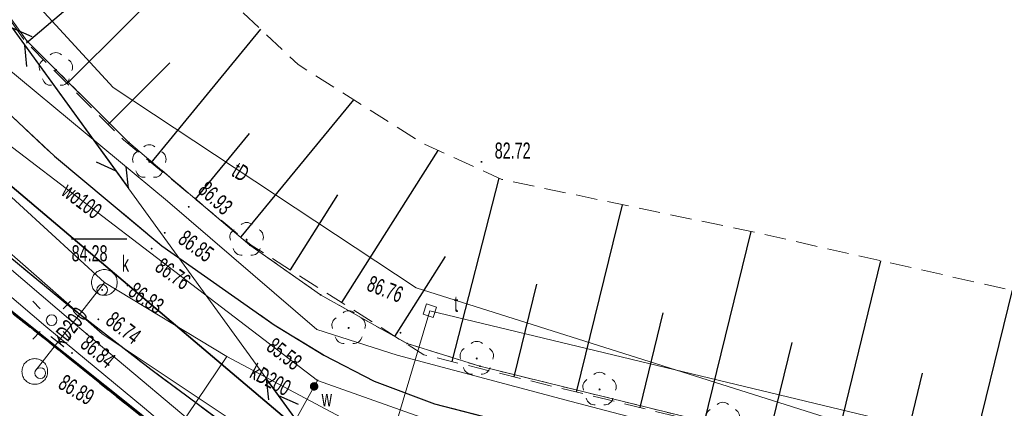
# Model space of a CAD drawing. Header units: metres. Extents: x 7504240 to 7504745, y 5782869 to 5783359.
# Tile 19 of 93: x 7504294 to 7504340, y 5783021 to 5783039. Entities that reach past the tile are written whole.
import ezdxf
from ezdxf.enums import TextEntityAlignment as Align

# ---------------------------------------------------------------- set-up
doc = ezdxf.new("R2010")
doc.units = ezdxf.units.M
doc.header["$MEASUREMENT"] = 0
for name, pattern in [('1.0_0.5', [1.5, 1, -0.5]), ('1.5_0.5', [2, 1.5, -0.5]), ('219-500', [0]), ('egug-500', [1, 0.5, -0.5]), ('l219_500', [0]), ('l32_500', [0]), ('sutp_500', [0])]:
    doc.linetypes.add(name, pattern=pattern)
doc.layers.get('0').update_dxf_attribs({"color": 2, "linetype": 'CONTINUOUS', "lineweight": 5})
for name, color, linetype in [('000 Inne (niezydentyfikowane)', 7, 'CONTINUOUS'), ('203-punkt graniczny', 7, 'CONTINUOUS'), ('216-obręb ewidencyjny', 7, 'CONTINUOUS'), ('218-kontur użytku gruntowego', 7, 'CONTINUOUS'), ('219-działka ewidencyjna', 7, 'CONTINUOUS'), ('chodnik', 7, 'CONTINUOUS'), ('drzewo liściaste', 7, 'CONTINUOUS'), ('jezdnia', 7, 'CONTINUOUS'), ('komora podziemna', 7, 'CONTINUOUS'), ('krawężnik', 7, 'CONTINUOUS'), ('latarnia', 7, 'CONTINUOUS'), ('ogrodzenie trwałe', 7, 'CONTINUOUS'), ('pikieta sztuczna', 7, 'CONTINUOUS'), ('pikieta sztuczna-Atr2', 7, 'CONTINUOUS'), ('przewód elektroenergetyczny podziemny', 7, 'CONTINUOUS'), ('przewód gazowy', 7, 'CONTINUOUS'), ('przewód kanalizacyjny', 7, 'CONTINUOUS'), ('przewód kanalizacyjny-Atr1', 7, 'CONTINUOUS'), ('przewód telekomunikacyjny napowietrzny', 7, 'CONTINUOUS'), ('przewód telekomunikacyjny podziemny', 7, 'CONTINUOUS'), ('przewód telekomunikacyjny podziemny-Atr1', 7, 'CONTINUOUS'), ('przewód wodociągowy', 7, 'CONTINUOUS'), ('przewód wodociągowy-Atr1', 7, 'CONTINUOUS'), ('rzędna', 7, 'CONTINUOUS'), ('rzędna-Atr2', 7, 'CONTINUOUS'), ('rzędna-Atr3', 7, 'CONTINUOUS'), ('skarpa nieumocniona', 7, 'CONTINUOUS'), ('właz do komory lub kanału - kwadratowy', 7, 'CONTINUOUS'), ('właz do komory lub kanału - kwadratowy-Atr17', 7, 'CONTINUOUS'), ('właz do komory lub kanału - okrągły', 7, 'CONTINUOUS'), ('właz do komory lub kanału - okrągły-Atr17', 7, 'CONTINUOUS'), ('zasuwa lub zawór', 7, 'CONTINUOUS'), ('zasuwa lub zawór-Atr17', 7, 'CONTINUOUS')]:
    doc.layers.add(name, color=color, linetype=linetype)
doc.styles.get("Standard").update_dxf_attribs({"font": 'Working1250', "width": 0.75})
doc.linetypes.add('902-500', pattern='A,3.75,0,[1,ksztalty.shx,S=0.5,R=0,X=0,Y=0],3.75', length=7.5)

# ---------------------------------------------------------------- blocks, each defined once
blk = doc.blocks.new('US22')
at = {"color": 0, "linetype": 'Continuous', "lineweight": 13}
blk.add_circle((0, 0), 0.25, dxfattribs=at)
blk = doc.blocks.new('SM01')
at = {"color": 0, "linetype": 'Continuous', "lineweight": 13}
for p, q in [((-0.53, 0.531), (-0.883, 0.884)), ((0.531, 0.531), (0.884, 0.884)), ((-0.53, -0.53), (-0.883, -0.883)), ((0.531, -0.53), (0.884, -0.883))]:
    blk.add_line(p, q, dxfattribs=at)
blk.add_circle((0, 0), 0.25, dxfattribs=at)
blk = doc.blocks.new('OP021')
at = {"linetype": 'Continuous', "lineweight": 13}
h = blk.add_hatch(color=0, dxfattribs=at)
edge = h.paths.add_edge_path()
edge.add_arc((0, 0), 0.05, 0, 360)
at = {"color": 0, "linetype": 'Continuous', "lineweight": 13}
for centre, start, end in [((-0.38, 0.124), 121.308, 202.548), ((0, 0.4), 49.272, 130.728), ((0.38, 0.124), 337.452, 58.692), ((-0.235, -0.324), 193.221, 274.871), ((0.235, -0.324), 265.129, 346.779)]:
    blk.add_arc(centre, 0.4, start, end, dxfattribs=at)
blk = doc.blocks.new('PW01')
at = {"linetype": 'Continuous', "lineweight": 13}
h = blk.add_hatch(color=0, dxfattribs=at)
edge = h.paths.add_edge_path()
edge.add_arc((0, 0), 0.045, 0, 360)
blk = doc.blocks.new('US25')
at = {"linetype": 'Continuous', "lineweight": 0}
h = blk.add_hatch(color=0, dxfattribs=at)
edge = h.paths.add_edge_path()
edge.add_arc((0, 0), 0.2, 0, 360)
blk = doc.blocks.new('US22A')
at = {"color": 0, "linetype": 'Continuous', "lineweight": 0}
blk.add_lwpolyline([(-0.25, -0.25), (0.25, -0.25), (0.25, 0.25), (-0.25, 0.25)], close=True, dxfattribs=at)
blk = doc.blocks.new('SUTP')
at = {"color": 0, "linetype": 'Continuous'}
for p, q in [((0, 0), (0.866, 0.5)), ((9.232, 0), (8.366, 0.5)), ((0, 0), (9.232, 0)), ((1.866, -0.5), (1, 0)), ((7.366, -0.5), (8.232, 0))]:
    blk.add_line(p, q, dxfattribs=at)
blk = doc.blocks.new('203')
at = {"linetype": 'Continuous', "lineweight": 0}
h = blk.add_hatch(color=0, dxfattribs=at)
edge = h.paths.add_edge_path()
edge.add_arc((0, 0), 0.045, 0, 360)

msp = doc.modelspace()

# ---------------------------------------------------------------- linework, layer by layer
at = {"layer": '000 Inne (niezydentyfikowane)', "color": 7, "linetype": 'Continuous', "lineweight": 25, "flags": 128}
for points in [[(7504296.3, 5783035.84), (7504301.99, 5783041.52)], [(7504294.4, 5783037.74), (7504297.45, 5783040.33)], [(7504300.21, 5783032.15), (7504305.33, 5783038.37)], [(7504298.21, 5783033.93), (7504301.08, 5783036.8)], [(7504304.41, 5783028.7), (7504309.67, 5783035.08)], [(7504302.28, 5783030.45), (7504304.8, 5783033.51)], [(7504309.11, 5783025.63), (7504313.61, 5783032.72)], [(7504314.26, 5783022.88), (7504316.45, 5783031.43)], [(7504306.71, 5783027.15), (7504308.93, 5783030.65)], [(7504320.07, 5783021.45), (7504322.21, 5783030.19)], [(7504326.02, 5783020), (7504328.21, 5783028.94)], [(7504311.59, 5783024.05), (7504313.95, 5783027.77)], [(7504332.05, 5783018.52), (7504334.27, 5783027.58)], [(7504317.15, 5783022.17), (7504318.21, 5783026.49)], [(7504338.16, 5783017.02), (7504340.41, 5783026.2)], [(7504323.03, 5783020.73), (7504324.11, 5783025.15)], [(7504329.02, 5783019.26), (7504330.13, 5783023.76)], [(7504335.1, 5783017.77), (7504336.21, 5783022.33)]]:
    msp.add_lwpolyline(points, dxfattribs=at)
at = {"layer": '216-obręb ewidencyjny', "color": 7, "linetype": 'l32_500', "lineweight": 35, "flags": 128}
msp.add_lwpolyline([(7504307.45, 5783019.41), (7504283.45, 5783039.71)], dxfattribs=at)
at = {"layer": '218-kontur użytku gruntowego', "color": 3, "linetype": 'egug-500', "lineweight": 18, "flags": 128}
for points in [[(7504290.13, 5783043.82), (7504294.41, 5783037.83)], [(7504283.45, 5783039.71), (7504307.45, 5783019.41)], [(7504294.41, 5783037.83), (7504299.18, 5783033.09)], [(7504299.18, 5783033.09), (7504304.82, 5783028.31)], [(7504304.82, 5783028.31), (7504308.12, 5783025.99)], [(7504290.8, 5783027.49), (7504299.71, 5783020.35)], [(7504308.12, 5783025.99), (7504312.16, 5783023.72)], [(7504312.16, 5783023.72), (7504315.56, 5783022.66)], [(7504315.56, 5783022.66), (7504374.02, 5783008.29)]]:
    msp.add_lwpolyline(points, dxfattribs=at)
at = {"layer": '219-działka ewidencyjna', "color": 7, "linetype": '219-500', "lineweight": 18, "flags": 128}
for points in [[(7504290.13, 5783043.82), (7504294.41, 5783037.83)], [(7504307.45, 5783019.41), (7504283.45, 5783039.71)], [(7504294.41, 5783037.83), (7504299.18, 5783033.09)], [(7504299.18, 5783033.09), (7504304.82, 5783028.31)], [(7504304.82, 5783028.31), (7504308.12, 5783025.99)], [(7504290.8, 5783027.49), (7504299.71, 5783020.35)], [(7504308.12, 5783025.99), (7504312.16, 5783023.72)], [(7504312.16, 5783023.72), (7504315.56, 5783022.66)], [(7504374.02, 5783008.29), (7504315.56, 5783022.66)]]:
    msp.add_lwpolyline(points, dxfattribs=at)
at = {"layer": '219-działka ewidencyjna', "color": 7, "linetype": 'l219_500', "lineweight": 18, "flags": 128}
msp.add_lwpolyline([(7504307.45, 5783019.41), (7504283.45, 5783039.71)], dxfattribs=at)
at = {"layer": 'chodnik', "color": 7, "linetype": '1.0_0.5', "lineweight": 18, "flags": 128}
msp.add_lwpolyline([(7504272.68, 5783079.94), (7504274.5, 5783079.66), (7504276.97, 5783066.63), (7504280.37, 5783047.58), (7504281.2, 5783042.89), (7504281.28, 5783042.41), (7504281.47, 5783041.8), (7504281.75, 5783041.13), (7504281.96, 5783040.59), (7504282.4, 5783039.77), (7504282.84, 5783038.99), (7504283.9, 5783037.33), (7504284.47, 5783036.52), (7504285.14, 5783035.65), (7504285.74, 5783034.91), (7504286.42, 5783034.2), (7504287.13, 5783033.44), (7504288.43, 5783032.11), (7504289.3, 5783031.28), (7504290.27, 5783030.5), (7504296.41, 5783025.45), (7504300.2, 5783022.51), (7504305, 5783018.95), (7504306.48, 5783018.06), (7504307.34, 5783017.55), (7504308.89, 5783016.86), (7504309.45, 5783016.6), (7504310.08, 5783016.41), (7504311.06, 5783016.11), (7504317.39, 5783014.53), (7504327.02, 5783012.16), (7504338.73, 5783009.18), (7504350.7, 5783006.22), (7504350.27, 5783004.56), (7504349.41, 5783004.84), (7504347.06, 5783005.39), (7504345.32, 5783005.79), (7504342.99, 5783006.32), (7504339.79, 5783007.2), (7504337.16, 5783007.78), (7504334.14, 5783008.48), (7504332.99, 5783008.78), (7504330.28, 5783009.39), (7504328.75, 5783009.78), (7504327.54, 5783010.1), (7504323.95, 5783011.04), (7504320.9, 5783011.72), (7504317.67, 5783012.56), (7504315.1, 5783013.27), (7504313.88, 5783013.55), (7504311.07, 5783014.25), (7504309.97, 5783014.53), (7504308.18, 5783015.01), (7504305.34, 5783015.84), (7504304.69, 5783016.14), (7504299.9, 5783020.29), (7504290.43, 5783027.71), (7504289.23, 5783028.76), (7504283.51, 5783034.17), (7504282.22, 5783035.16), (7504280.36, 5783036.93), (7504280.34, 5783037.15), (7504279.72, 5783041.51), (7504279.65, 5783042.07), (7504279.47, 5783043.24), (7504278.14, 5783050.16), (7504277.89, 5783051.55), (7504277.55, 5783053.27), (7504276.56, 5783058.36), (7504275.82, 5783061.49), (7504275.35, 5783064.7), (7504274.8, 5783067.62), (7504274.3, 5783071.26), (7504273.97, 5783072.6), (7504273.63, 5783074.44), (7504273.03, 5783078)], close=True, dxfattribs=at)
at = {"layer": 'jezdnia', "color": 7, "linetype": '1.5_0.5', "lineweight": 18, "flags": 128}
for points in [[(7504258.91, 5783102.195), (7504259.32, 5783101.71), (7504260.19, 5783100.87), (7504261.03, 5783100.2), (7504262.23, 5783099.48), (7504263.58, 5783098.75), (7504271.27, 5783096.34), (7504273.07, 5783095.78), (7504273.4, 5783095.77), (7504279.31, 5783093.59), (7504279.17, 5783092.79), (7504278.85, 5783090.82), (7504278.64, 5783087.72), (7504278.81, 5783086.08), (7504282.18, 5783066.33), (7504283.44, 5783058.97), (7504284.42, 5783053.22), (7504284.91, 5783049.94), (7504285.49, 5783046.49), (7504285.84, 5783044.92), (7504286.31, 5783043.45), (7504286.85, 5783042.21), (7504287.36, 5783041.25), (7504289.58, 5783038.5), (7504293.54, 5783034.48), (7504295.7, 5783032.45), (7504300.71, 5783028.28), (7504305.95, 5783024.59), (7504308.28, 5783023.17), (7504310.62, 5783021.96), (7504313.43, 5783020.91), (7504340.95, 5783013.8), (7504343.87, 5783015), (7504366.83, 5783009.82), (7504368.46, 5783007.35), (7504380.09, 5783004.41), (7504392.58, 5783000.89), (7504409.71, 5782996.44), (7504418.79, 5782994.61), (7504427.67, 5782993.29), (7504438.12, 5782992.39), (7504446.48, 5782991.94), (7504453.86, 5782991.9), (7504457.37, 5782992.02), (7504461.74, 5782992.36), (7504466.89, 5782992.96), (7504475.17, 5782994.75), (7504481.39, 5782996.44), (7504489.89, 5782999.25), (7504498.82, 5783002.54), (7504509.98, 5783007.34), (7504522.54, 5783013.35), (7504529.26, 5783016.68), (7504538.28, 5783021.08), (7504546.06, 5783024.95), (7504563.03, 5783033.15), (7504576.07, 5783039.52), (7504582.27, 5783042.49), (7504590.59, 5783046.56), (7504598.34, 5783050.34), (7504604.14, 5783053.16), (7504612.18, 5783057.1), (7504619.41, 5783060.65), (7504623.25, 5783062.68), (7504628.55, 5783065.83), (7504632.69, 5783068.5), (7504637.19, 5783071.66), (7504640.42, 5783074.18), (7504646.93, 5783079.7), (7504651.35, 5783083.5), (7504656.24, 5783087.72), (7504659.96, 5783091.18), (7504663.58, 5783094.96), (7504668.61, 5783100.21), (7504672.24, 5783104.28), (7504673.98, 5783106.47), (7504676.16, 5783109.22), (7504677.92, 5783111.69), (7504683.21, 5783119.6), (7504692.97, 5783134.06), (7504697.28, 5783140.66), (7504703.94, 5783137.76), (7504702.01, 5783134.84), (7504700.11, 5783131.95), (7504682.52, 5783107.61), (7504681.53, 5783107.36), (7504680.83, 5783106.66), (7504679.47, 5783104.87), (7504671.52, 5783096.13), (7504667.4, 5783091.62), (7504665.49, 5783089.55), (7504663.61, 5783087.67), (7504662.46, 5783086.44), (7504660.96, 5783085.08), (7504658.9, 5783083.2), (7504656.05, 5783080.53), (7504654.45, 5783079), (7504652.94, 5783077.72), (7504651.64, 5783076.47), (7504650.36, 5783075.37), (7504648.75, 5783073.98), (7504646.46, 5783072.13), (7504645.81, 5783071.59), (7504644.26, 5783070.33), (7504641.19, 5783067.95), (7504637.74, 5783065.38), (7504634.35, 5783062.98), (7504630.46, 5783060.56), (7504628.13, 5783059.2), (7504623.19, 5783056.57), (7504609.99, 5783050.25), (7504604.6, 5783047.61), (7504591.25, 5783041.21), (7504585.49, 5783038.44), (7504574.11, 5783032.73), (7504572.98, 5783032.14), (7504571.83, 5783031.12), (7504570.86, 5783029.98), (7504570.06, 5783028.28), (7504569.86, 5783026.77), (7504569.7, 5783024.89), (7504570.78, 5783021.85), (7504573.24, 5783017.15), (7504573.89, 5783016.17), (7504582.776, 5783007.938)], [(7504577.831, 5783003.782), (7504558.98, 5783020.81), (7504558.19, 5783021.34), (7504557.01, 5783021.88), (7504555.95, 5783022.12), (7504554.68, 5783022.21), (7504552.44, 5783021.93), (7504550.87, 5783021.47), (7504550.03, 5783021.13), (7504542.66, 5783017.53), (7504537.48, 5783015.03), (7504523.13, 5783008.03), (7504517.19, 5783005.17), (7504514.08, 5783003.77), (7504502.02, 5782998.51), (7504488.87, 5782993.68), (7504484.23, 5782992.16), (7504480.8, 5782991.1), (7504476.85, 5782990.02), (7504473.94, 5782989.24), (7504470.36, 5782988.44), (7504467.43, 5782987.96), (7504464.96, 5782987.62), (7504462.36, 5782987.31), (7504458.59, 5782987.02), (7504449.03, 5782986.88), (7504442.13, 5782987.04), (7504437.74, 5782987.41), (7504430.56, 5782987.86), (7504427.73, 5782988.13), (7504424.96, 5782988.52), (7504413.65, 5782990.36), (7504405.37, 5782992.35), (7504396.6, 5782994.48), (7504380.09, 5782998.65), (7504378.7, 5782997.69), (7504375.03, 5782998.38), (7504374.88, 5783000.07), (7504368.43, 5783001.67), (7504353.45, 5783005.46), (7504353.03, 5783003.8), (7504350.27, 5783004.56), (7504350.7, 5783006.22), (7504338.73, 5783009.18), (7504327.02, 5783012.16), (7504317.39, 5783014.53), (7504311.06, 5783016.11), (7504310.08, 5783016.41), (7504309.45, 5783016.6), (7504308.89, 5783016.86), (7504307.34, 5783017.55), (7504306.48, 5783018.06), (7504305, 5783018.95), (7504300.2, 5783022.51), (7504296.41, 5783025.45), (7504290.27, 5783030.5), (7504289.3, 5783031.28), (7504288.43, 5783032.11), (7504287.13, 5783033.44), (7504286.42, 5783034.2), (7504285.74, 5783034.91), (7504285.14, 5783035.65), (7504284.47, 5783036.52), (7504283.9, 5783037.33), (7504282.84, 5783038.99), (7504282.4, 5783039.77), (7504281.96, 5783040.59), (7504281.75, 5783041.13), (7504281.47, 5783041.8), (7504281.28, 5783042.41), (7504281.2, 5783042.89), (7504280.37, 5783047.58), (7504276.97, 5783066.63), (7504274.5, 5783079.66), (7504273.59, 5783081.67), (7504272.03, 5783083.99), (7504270.85, 5783085.15), (7504269.08, 5783086.4), (7504267.35, 5783087.7), (7504266.48, 5783088.16), (7504264.89, 5783089.01), (7504263.28, 5783089.41), (7504262.39, 5783089.46), (7504261.52, 5783089.34), (7504260.42, 5783089.03), (7504259.51, 5783088.65), (7504258.89, 5783088.26), (7504258.31, 5783087.84), (7504257.46, 5783087.08), (7504256.96, 5783086.56), (7504256.52, 5783086.01), (7504256.18, 5783085.39), (7504254.9, 5783082.31), (7504255.4, 5783082.11), (7504255.2, 5783081.51), (7504254.64, 5783081.7), (7504250.768, 5783072.44)]]:
    msp.add_lwpolyline(points, dxfattribs=at)
at = {"layer": 'komora podziemna', "color": 34, "linetype": 'Continuous', "lineweight": 18, "flags": 128}
for points in [[(7504298.63, 5783026.57), (7504298.63, 5783026.51), (7504298.62, 5783026.45), (7504298.61, 5783026.39), (7504298.59, 5783026.34), (7504298.56, 5783026.29), (7504298.53, 5783026.24), (7504298.49, 5783026.19), (7504298.46, 5783026.14), (7504298.41, 5783026.11), (7504298.36, 5783026.07), (7504298.31, 5783026.04), (7504298.26, 5783026.01), (7504298.21, 5783025.99), (7504298.15, 5783025.98), (7504298.09, 5783025.97), (7504298.03, 5783025.97), (7504297.97, 5783025.97), (7504297.91, 5783025.98), (7504297.86, 5783025.99), (7504297.8, 5783026.01), (7504297.75, 5783026.04), (7504297.7, 5783026.07), (7504297.65, 5783026.11), (7504297.61, 5783026.14), (7504297.57, 5783026.19), (7504297.53, 5783026.24), (7504297.5, 5783026.29), (7504297.48, 5783026.34), (7504297.46, 5783026.39), (7504297.44, 5783026.45), (7504297.43, 5783026.51), (7504297.43, 5783026.57), (7504297.43, 5783026.63), (7504297.44, 5783026.69), (7504297.46, 5783026.74), (7504297.48, 5783026.8), (7504297.5, 5783026.85), (7504297.53, 5783026.9), (7504297.57, 5783026.95), (7504297.61, 5783026.99), (7504297.65, 5783027.03), (7504297.7, 5783027.07), (7504297.75, 5783027.1), (7504297.8, 5783027.12), (7504297.86, 5783027.14), (7504297.91, 5783027.16), (7504297.97, 5783027.17), (7504298.03, 5783027.17), (7504298.09, 5783027.17), (7504298.15, 5783027.16), (7504298.21, 5783027.14), (7504298.26, 5783027.12), (7504298.31, 5783027.1), (7504298.36, 5783027.07), (7504298.41, 5783027.03), (7504298.46, 5783026.99), (7504298.49, 5783026.95), (7504298.53, 5783026.9), (7504298.56, 5783026.85), (7504298.59, 5783026.8), (7504298.61, 5783026.74), (7504298.62, 5783026.69), (7504298.63, 5783026.63)], [(7504295.38, 5783022.42), (7504295.38, 5783022.36), (7504295.37, 5783022.3), (7504295.36, 5783022.24), (7504295.34, 5783022.19), (7504295.31, 5783022.13), (7504295.28, 5783022.08), (7504295.25, 5783022.03), (7504295.21, 5783021.99), (7504295.16, 5783021.95), (7504295.12, 5783021.92), (7504295.07, 5783021.89), (7504295.01, 5783021.86), (7504294.96, 5783021.84), (7504294.9, 5783021.83), (7504294.84, 5783021.82), (7504294.78, 5783021.82), (7504294.72, 5783021.82), (7504294.67, 5783021.83), (7504294.61, 5783021.84), (7504294.55, 5783021.86), (7504294.5, 5783021.89), (7504294.45, 5783021.92), (7504294.4, 5783021.95), (7504294.36, 5783021.99), (7504294.32, 5783022.03), (7504294.28, 5783022.08), (7504294.25, 5783022.13), (7504294.23, 5783022.19), (7504294.21, 5783022.24), (7504294.19, 5783022.3), (7504294.19, 5783022.36), (7504294.18, 5783022.42), (7504294.19, 5783022.47), (7504294.19, 5783022.53), (7504294.21, 5783022.59), (7504294.23, 5783022.64), (7504294.25, 5783022.7), (7504294.28, 5783022.75), (7504294.32, 5783022.8), (7504294.36, 5783022.84), (7504294.4, 5783022.88), (7504294.45, 5783022.91), (7504294.5, 5783022.94), (7504294.55, 5783022.97), (7504294.61, 5783022.99), (7504294.67, 5783023), (7504294.72, 5783023.01), (7504294.78, 5783023.02), (7504294.84, 5783023.01), (7504294.9, 5783023), (7504294.96, 5783022.99), (7504295.01, 5783022.97), (7504295.07, 5783022.94), (7504295.12, 5783022.91), (7504295.16, 5783022.88), (7504295.21, 5783022.84), (7504295.25, 5783022.8), (7504295.28, 5783022.75), (7504295.31, 5783022.7), (7504295.34, 5783022.64), (7504295.36, 5783022.59), (7504295.37, 5783022.53), (7504295.38, 5783022.47)]]:
    msp.add_lwpolyline(points, close=True, dxfattribs=at)
at = {"layer": 'krawężnik', "color": 7, "linetype": 'Continuous', "lineweight": 25, "flags": 128}
for points in [[(7504287.36, 5783041.25), (7504289.58, 5783038.5), (7504293.54, 5783034.48), (7504295.7, 5783032.45), (7504300.71, 5783028.28), (7504305.95, 5783024.59), (7504308.28, 5783023.17), (7504310.62, 5783021.96), (7504313.43, 5783020.91), (7504340.95, 5783013.8), (7504343.87, 5783015), (7504366.83, 5783009.82), (7504368.46, 5783007.35), (7504380.09, 5783004.41)], [(7504350.27, 5783004.56), (7504350.7, 5783006.22), (7504338.73, 5783009.18), (7504327.02, 5783012.16), (7504317.39, 5783014.53), (7504311.06, 5783016.11), (7504310.08, 5783016.41), (7504309.45, 5783016.6), (7504308.89, 5783016.86), (7504307.34, 5783017.55), (7504306.48, 5783018.06), (7504305, 5783018.95), (7504300.2, 5783022.51), (7504296.41, 5783025.45), (7504290.27, 5783030.5), (7504289.3, 5783031.28), (7504288.43, 5783032.11), (7504287.13, 5783033.44), (7504286.42, 5783034.2), (7504285.74, 5783034.91), (7504285.14, 5783035.65), (7504284.47, 5783036.52), (7504283.9, 5783037.33), (7504282.84, 5783038.99)]]:
    msp.add_lwpolyline(points, dxfattribs=at)
at = {"layer": 'ogrodzenie trwałe', "color": 7, "linetype": '902-500', "lineweight": 35, "flags": 128}
msp.add_lwpolyline([(7504283.51, 5783034.17), (7504290.55, 5783027.73), (7504299.9, 5783020.29), (7504296.923, 5783016.529)], dxfattribs=at)
at = {"layer": 'przewód elektroenergetyczny podziemny', "color": 1, "linetype": 'Continuous', "lineweight": 18, "flags": 128}
for points in [[(7504384.1, 5783005.02), (7504369.48, 5783008.35), (7504337.1, 5783016.5), (7504319.81, 5783021.01), (7504311.7, 5783023.18), (7504307.94, 5783024.38), (7504300.97, 5783030.35), (7504291.82, 5783037.94), (7504290.18, 5783039.21)], [(7504374.64, 5782999.18), (7504357.78, 5783003.11), (7504355.26, 5783003.74), (7504354.7, 5783004.01), (7504344.16, 5783006.76), (7504343.67, 5783006.82), (7504342.73, 5783007.11), (7504335.55, 5783008.93), (7504333.26, 5783009.51), (7504325.51, 5783011.47), (7504325.11, 5783011.54), (7504314.08, 5783014.26), (7504311.15, 5783015.01), (7504310.26, 5783015.48), (7504306.16, 5783016.34), (7504305.18, 5783016.72), (7504304.56, 5783017.12), (7504302.25, 5783018.72), (7504299.91, 5783020.71), (7504295.3, 5783024.52), (7504287.74, 5783030.95)]]:
    msp.add_lwpolyline(points, dxfattribs=at)
at = {"layer": 'przewód gazowy', "color": 52, "linetype": 'Continuous', "lineweight": 18, "flags": 128}
for points in [[(7504282.14, 5783037), (7504296.68, 5783024.6), (7504303.98, 5783018.48), (7504311.08, 5783015.75), (7504320.9, 5783012.97), (7504331.8, 5783010.09)], [(7504412.82, 5782991.12), (7504398.15, 5782994.76), (7504389, 5782997.11), (7504377.37, 5783000.04), (7504365.16, 5783003.11), (7504344.57, 5783008.03), (7504334.44, 5783010.66), (7504330.21, 5783011.8), (7504317.31, 5783015.02), (7504312.46, 5783016.29), (7504307.78, 5783017.61), (7504297.93, 5783024.17), (7504291.54, 5783029.76), (7504285.76, 5783035.2), (7504282.14, 5783037)]]:
    msp.add_lwpolyline(points, dxfattribs=at)
at = {"layer": 'przewód kanalizacyjny', "color": 34, "linetype": 'Continuous', "lineweight": 18, "flags": 128}
for points in [[(7504286.12, 5783037.48), (7504298.03, 5783026.57)], [(7504298.03, 5783026.57), (7504294.78, 5783022.42)], [(7504298.03, 5783026.57), (7504303.75, 5783023.12), (7504310.8, 5783019.37), (7504313.71, 5783017.78)], [(7504303.75, 5783023.12), (7504299.14, 5783016.3)]]:
    msp.add_lwpolyline(points, dxfattribs=at)
at = {"layer": 'przewód telekomunikacyjny napowietrzny', "color": 30, "linetype": 'sutp_500', "lineweight": 18, "flags": 128}
msp.add_lwpolyline([(7504293.73, 5783038.44), (7504311.01, 5783014.62)], dxfattribs=at)
at = {"layer": 'przewód telekomunikacyjny podziemny', "color": 30, "linetype": 'Continuous', "lineweight": 18, "flags": 128}
for points in [[(7504308.3, 5783130.52), (7504314.06, 5783122.02), (7504301.1, 5783110.44), (7504294.62, 5783104.5), (7504293.31, 5783103.32), (7504286.56, 5783091.35), (7504290.45, 5783084.79), (7504288.13, 5783074.1), (7504288.98, 5783063.04), (7504290.59, 5783059.18), (7504292.7, 5783051.36), (7504295.74, 5783045.52), (7504291.64, 5783043.03), (7504298.44, 5783035.65), (7504312.58, 5783026.31), (7504331.96, 5783020.19), (7504337.43, 5783020.11), (7504339.95, 5783019.85), (7504362.47, 5783012.63), (7504365.1, 5783015.2), (7504381.87, 5783009.7)], [(7504313.22, 5783025.25), (7504310.15, 5783014.98)], [(7504378.42, 5783009.58), (7504313.22, 5783025.25)]]:
    msp.add_lwpolyline(points, dxfattribs=at)
at = {"layer": 'przewód wodociągowy', "color": 5, "linetype": 'Continuous', "lineweight": 18, "flags": 128}
for points in [[(7504264.53, 5783100.03), (7504264.81, 5783099.92), (7504278.59, 5783094.45), (7504278.57, 5783094), (7504278.1, 5783084.88), (7504286.23, 5783040.25), (7504287.3, 5783039.19), (7504287.51, 5783038.98), (7504293.48, 5783033.06), (7504307.98, 5783022), (7504317.4, 5783018.66), (7504327.14, 5783016.08), (7504327.63, 5783015.96), (7504330.31, 5783015.31), (7504332.31, 5783014.82), (7504347.98, 5783010.97), (7504376.93, 5783003.63), (7504377.4, 5783003.51)], [(7504307.98, 5783022), (7504307.82, 5783021.72), (7504301.71, 5783010.73)]]:
    msp.add_lwpolyline(points, dxfattribs=at)
at = {"layer": 'rzędna-Atr2', "color": 7, "flags": 128}
msp.add_lwpolyline([(7504296.504, 5783028.595), (7504299.073, 5783028.595)], dxfattribs=at)
at = {"layer": 'skarpa nieumocniona', "color": 7, "linetype": '1.0_0.5', "lineweight": 18, "flags": 128}
msp.add_lwpolyline([(7504380.26, 5783157.29), (7504360.6, 5783143.78), (7504316.18, 5783114.33), (7504308.12, 5783108.39), (7504301.16, 5783102.47), (7504297.24, 5783098.07), (7504295, 5783094.94), (7504291.32, 5783088.62), (7504289.64, 5783082.62), (7504289, 5783074.3), (7504289.05, 5783069.88), (7504290.14, 5783061.08), (7504292.11, 5783054.55), (7504294.02, 5783050.56), (7504299.26, 5783044.09), (7504307.08, 5783036.72), (7504312.87, 5783033.06), (7504316.58, 5783031.37), (7504328.4, 5783028.9), (7504351.13, 5783023.78), (7504363.39, 5783021.3), (7504413.85, 5783010.73), (7504431.69, 5783007.41), (7504436.75, 5783006.68), (7504449.41, 5783006.34), (7504455.77, 5783006.68), (7504466.29, 5783007.91), (7504473.68, 5783009.36), (7504480.69, 5783011.01), (7504494.41, 5783014.72), (7504506.9, 5783019.28), (7504519.45, 5783025.13), (7504534.08, 5783032.16), (7504551.57, 5783040.71), (7504569.46, 5783049.26), (7504587.18, 5783058.15), (7504598.88, 5783063.95), (7504609.85, 5783070.47), (7504626.84, 5783080.04), (7504636.35, 5783086.39), (7504644.85, 5783093.82), (7504653.4, 5783101.92), (7504661.84, 5783111.43), (7504671.68, 5783124.09), (7504681.81, 5783136.8), (7504682.99, 5783139.33), (7504682.99, 5783141.47), (7504681.9, 5783149.9), (7504687.5, 5783150.11), (7504691.23, 5783148.09), (7504688.67, 5783134.36), (7504687.62, 5783131.16), (7504670.58, 5783105.9), (7504665.57, 5783099.62), (7504660.83, 5783094.45), (7504651.28, 5783086.01), (7504639.63, 5783075.99), (7504633.77, 5783072.09), (7504616.16, 5783061.81), (7504605.84, 5783056.43), (7504578.71, 5783043.4), (7504537.89, 5783023.52), (7504518.91, 5783013.94), (7504507.93, 5783008.75), (7504501.44, 5783006.01), (7504493.81, 5783003.86), (7504483.25, 5783001.26), (7504466.9, 5782996.88), (7504461.31, 5782996.25), (7504448.12, 5782995.98), (7504439.68, 5782995.93), (7504424.97, 5782996.88), (7504417.47, 5782998.08), (7504402.32, 5783001.64), (7504382.41, 5783006.37), (7504367, 5783010.06), (7504349.55, 5783014.23), (7504312.94, 5783023.2), (7504304.88, 5783028.31), (7504298.92, 5783033.22), (7504294.33, 5783037.81), (7504290.06, 5783044.03), (7504286.84, 5783049.67), (7504284.73, 5783055.27), (7504283.46, 5783061.23), (7504282.72, 5783067.77), (7504282.14, 5783078.58), (7504282.35, 5783082.9), (7504283.67, 5783088.23), (7504285.41, 5783094.35), (7504288.53, 5783099.88), (7504292.8, 5783105.26), (7504299.13, 5783111.8), (7504305.14, 5783117.18), (7504311.05, 5783121.77), (7504324.28, 5783130.74), (7504335.99, 5783138.86), (7504380.83, 5783168.62), (7504391.47, 5783175.56), (7504419.98, 5783194.78), (7504441.54, 5783209.35), (7504458.79, 5783221.06), (7504464.22, 5783218.59), (7504462.78, 5783216.55), (7504450.84, 5783204.54), (7504448.08, 5783202.3), (7504441.38, 5783197.83), (7504424.07, 5783186.48), (7504393.68, 5783166.39)], close=True, dxfattribs=at)
msp.add_lwpolyline([(7504380.26, 5783157.29), (7504360.6, 5783143.78), (7504316.18, 5783114.33), (7504308.12, 5783108.39), (7504301.16, 5783102.47), (7504297.24, 5783098.07), (7504295, 5783094.94), (7504291.32, 5783088.62), (7504289.64, 5783082.62), (7504289, 5783074.3), (7504289.05, 5783069.88), (7504290.14, 5783061.08), (7504292.11, 5783054.55), (7504294.02, 5783050.56), (7504299.26, 5783044.09), (7504307.08, 5783036.72), (7504312.87, 5783033.06), (7504316.58, 5783031.37), (7504328.4, 5783028.9), (7504351.13, 5783023.78), (7504363.39, 5783021.3), (7504413.85, 5783010.73), (7504431.69, 5783007.41), (7504436.75, 5783006.68), (7504449.41, 5783006.34), (7504455.77, 5783006.68), (7504466.29, 5783007.91), (7504473.68, 5783009.36), (7504480.69, 5783011.01), (7504494.41, 5783014.72), (7504506.9, 5783019.28), (7504519.45, 5783025.13), (7504534.08, 5783032.16), (7504551.57, 5783040.71), (7504569.46, 5783049.26), (7504587.18, 5783058.15), (7504598.88, 5783063.95), (7504609.85, 5783070.47), (7504626.84, 5783080.04), (7504636.35, 5783086.39), (7504644.85, 5783093.82), (7504653.4, 5783101.92), (7504661.84, 5783111.43), (7504671.68, 5783124.09), (7504681.81, 5783136.8), (7504682.99, 5783139.33), (7504682.99, 5783141.47), (7504681.9, 5783149.9), (7504687.5, 5783150.11), (7504691.23, 5783148.09), (7504688.67, 5783134.36), (7504687.62, 5783131.16), (7504670.58, 5783105.9), (7504665.57, 5783099.62), (7504660.83, 5783094.45), (7504651.28, 5783086.01), (7504639.63, 5783075.99), (7504633.77, 5783072.09), (7504616.16, 5783061.81), (7504605.84, 5783056.43), (7504578.71, 5783043.4), (7504537.89, 5783023.52), (7504518.91, 5783013.94), (7504507.93, 5783008.75), (7504501.44, 5783006.01), (7504493.81, 5783003.86), (7504483.25, 5783001.26), (7504466.9, 5782996.88), (7504461.31, 5782996.25), (7504448.12, 5782995.98), (7504439.68, 5782995.93), (7504424.97, 5782996.88), (7504417.47, 5782998.08), (7504402.32, 5783001.64), (7504382.41, 5783006.37), (7504367, 5783010.06), (7504349.55, 5783014.23), (7504312.94, 5783023.2), (7504304.88, 5783028.31), (7504298.92, 5783033.22), (7504294.33, 5783037.81), (7504290.06, 5783044.03), (7504286.84, 5783049.67), (7504284.73, 5783055.27), (7504283.46, 5783061.23), (7504282.72, 5783067.77), (7504282.14, 5783078.58), (7504282.35, 5783082.9), (7504283.67, 5783088.23), (7504285.41, 5783094.35), (7504288.53, 5783099.88), (7504292.8, 5783105.26), (7504299.13, 5783111.8), (7504305.14, 5783117.18), (7504311.05, 5783121.77), (7504324.28, 5783130.74), (7504335.99, 5783138.86), (7504380.83, 5783168.62), (7504391.47, 5783175.56), (7504419.98, 5783194.78), (7504441.54, 5783209.35), (7504458.79, 5783221.06), (7504464.22, 5783218.59), (7504462.78, 5783216.55), (7504450.84, 5783204.54), (7504448.08, 5783202.3), (7504441.38, 5783197.83), (7504424.07, 5783186.48), (7504393.68, 5783166.39)], close=True, dxfattribs=at)

# ---------------------------------------------------------------- block references
at = {"layer": '203-punkt graniczny', "color": 7, "linetype": 'Continuous', "lineweight": 18}
for p in [(7504294.41, 5783037.83), (7504299.18, 5783033.09), (7504304.82, 5783028.31), (7504308.12, 5783025.99), (7504312.16, 5783023.72), (7504315.56, 5783022.66)]:
    msp.add_blockref('203', p, dxfattribs=at)
at = {"layer": 'drzewo liściaste', "color": 94, "linetype": 'Continuous', "lineweight": 18}
for p in [(7504295.77, 5783036.48), (7504300.13, 5783032.19), (7504304.67, 5783028.56), (7504309.43, 5783024.45), (7504315.41, 5783023.02), (7504321.14, 5783021.58), (7504326.89, 5783020.18)]:
    msp.add_blockref('OP021', p, dxfattribs=at)
at = {"layer": 'latarnia', "color": 7, "linetype": 'Continuous', "lineweight": 18}
msp.add_blockref('SM01', (7504295.57, 5783024.81), dxfattribs=at)
at = {"layer": 'pikieta sztuczna', "color": 7, "linetype": 'Continuous', "lineweight": 13}
for p in [(7504315.63, 5783032.19), (7504301.97, 5783030.09), (7504300.85, 5783028.88), (7504300.24, 5783028.14), (7504299.11, 5783026.43), (7504297.75, 5783024.85), (7504297.2, 5783024.17), (7504311.85, 5783024.22), (7504296.52, 5783023.28)]:
    msp.add_blockref('PW01', p, dxfattribs=at)
at = {"layer": 'przewód telekomunikacyjny napowietrzny', "color": 30, "linetype": 'Continuous', "lineweight": 18}
for p, rotation in [((7504293.73, 5783038.44), 305.9589999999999), ((7504311.01, 5783014.62), 125.959)]:
    msp.add_blockref('SUTP', p, dxfattribs=dict(at, rotation=rotation))
at = {"layer": 'rzędna', "color": 34, "linetype": 'Continuous', "lineweight": 18}
msp.add_blockref('PW01', (7504297.93, 5783026.22), dxfattribs=at)
at = {"layer": 'rzędna', "color": 5, "linetype": 'Continuous', "lineweight": 18}
msp.add_blockref('PW01', (7504307.98, 5783022), dxfattribs=at)
at = {"layer": 'właz do komory lub kanału - kwadratowy', "color": 7, "linetype": 'Continuous', "lineweight": 18, "rotation": 342.114}
msp.add_blockref('US22A', (7504313.22, 5783025.25), dxfattribs=at)
at = {"layer": 'właz do komory lub kanału - okrągły', "color": 7, "linetype": 'Continuous', "lineweight": 18}
for p in [(7504297.93, 5783026.22), (7504295.04, 5783022.34)]:
    msp.add_blockref('US22', p, dxfattribs=at)
at = {"layer": 'zasuwa lub zawór', "color": 5, "linetype": 'Continuous', "lineweight": 18}
msp.add_blockref('US25', (7504307.82, 5783021.72), dxfattribs=at)

# ---------------------------------------------------------------- texts
at = {"layer": 'pikieta sztuczna-Atr2', "color": 7, "width": 0.667}
msp.add_text('82.72', height=0.75, dxfattribs=at).set_placement((7504316.248, 5783032.341))
for s, rotation, p in [('86.93', 316.963, (7504302.355, 5783030.805)), ('86.85', 324.518, (7504301.416, 5783028.447)), ('86.76', 324.579, (7504300.337, 5783027.155)), ('86.76', 338.911, (7504310.225, 5783026.215)), ('86.83', 325.525, (7504299.087, 5783026.007)), ('86.74', 322.282, (7504298.038, 5783024.669)), ('86.84', 320.231, (7504296.857, 5783023.594)), ('86.89', 328.958, (7504295.821, 5783021.677))]:
    msp.add_text(s, height=0.75, rotation=rotation, dxfattribs=at).set_placement(p)
at = {"layer": 'przewód kanalizacyjny-Atr1', "color": 34, "width": 0.667}
for rotation, p in [(51.934, (7504296.405, 5783024.495)), (-28.009, (7504305.79, 5783022.035))]:
    msp.add_text('kD200', height=0.75, rotation=rotation, dxfattribs=at).set_placement(p, align=Align.MIDDLE_CENTER)
at = {"layer": 'przewód telekomunikacyjny podziemny-Atr1', "color": 30, "width": 0.667}
msp.add_text('tD', height=0.75, rotation=328.889, dxfattribs=at).set_placement((7504304.391, 5783031.72), align=Align.MIDDLE_CENTER)
at = {"layer": 'przewód wodociągowy-Atr1', "color": 5, "width": 0.667}
msp.add_text('wo100', height=0.75, rotation=322.665, dxfattribs=at).set_placement((7504296.2, 5783030.98), align=Align.MIDDLE_LEFT)
at = {"layer": 'rzędna-Atr2', "color": 5, "width": 0.667}
msp.add_text('85.58', height=0.75, rotation=322.665, dxfattribs=at).set_placement((7504305.54, 5783023.45))
at = {"layer": 'rzędna-Atr3', "color": 34, "width": 0.667}
msp.add_text('84.28', height=0.75, dxfattribs=at).set_placement((7504296.504, 5783027.327), align=Align.BOTTOM_LEFT)
at = {"layer": 'właz do komory lub kanału - kwadratowy-Atr17', "color": 7, "width": 0.667}
msp.add_text('t', height=0.75, dxfattribs=at).set_placement((7504314.539, 5783025.2), align=Align.RIGHT)
at = {"layer": 'właz do komory lub kanału - okrągły-Atr17', "color": 7, "width": 0.667}
msp.add_text('k', height=0.75, dxfattribs=at).set_placement((7504298.849, 5783027.444), align=Align.MIDDLE_LEFT)
at = {"layer": 'zasuwa lub zawór-Atr17', "color": 5, "width": 0.667}
msp.add_text('w', height=0.75, dxfattribs=at).set_placement((7504308.17, 5783021.17), align=Align.MIDDLE_LEFT)

doc.saveas('drawing.dxf')
